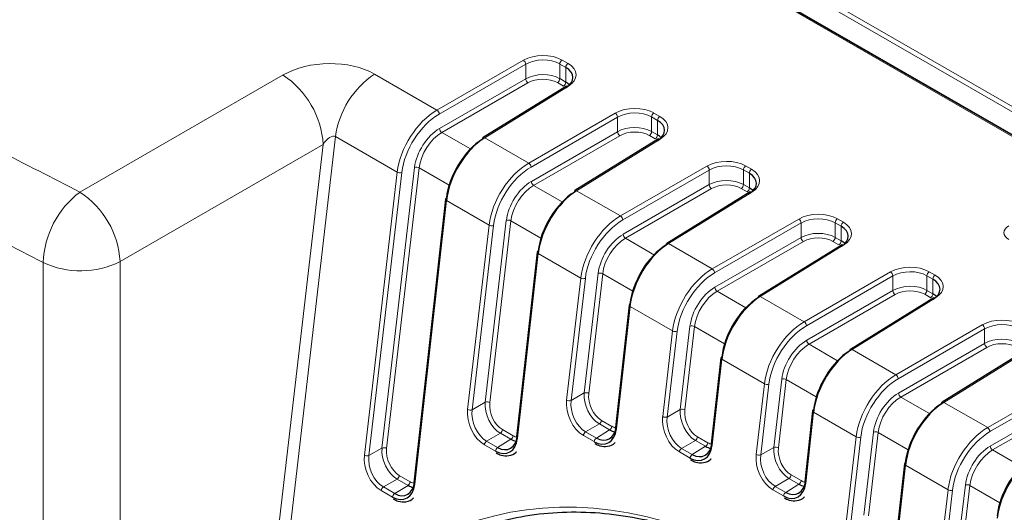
# Paper-space layout 'Blatt2' of a CAD drawing. Header units: millimetres. Extents: x 5 to 418, y 2 to 292.
# Tile 42 of 58: x 115 to 136, y 211 to 221. Entities that reach past the tile are written whole.
import ezdxf

# ---------------------------------------------------------------- set-up
doc = ezdxf.new("R2010")
doc.units = ezdxf.units.MM

psp = doc.layouts.new('Blatt2')

# ---------------------------------------------------------------- linework, layer by layer
at = {"color": 7, "linetype": 'Continuous', "lineweight": 18}
for p, q in [((95.18, 242.715), (143.875, 214.604)), ((143.828, 214.523), (125.437, 225.14)), ((146.923, 212.23), (125.003, 224.884)), ((124.002, 219.181), (125.778, 220.207)), ((125.826, 220.125), (124.05, 219.099)), ((125.826, 219.826), (125.826, 220.125)), ((126.526, 220.13), (126.526, 219.829)), ((126.648, 220.059), (126.526, 220.13)), ((126.573, 220.211), (126.695, 220.141)), ((126.648, 219.758), (126.648, 220.059)), ((116.67, 217.496), (120.841, 219.904)), ((122.722, 219.92), (124.002, 219.181)), ((124.056, 218.804), (125.826, 219.826)), ((125.873, 219.744), (124.103, 218.722)), ((126.702, 219.674), (124.987, 218.613)), ((126.602, 219.677), (126.48, 219.747)), ((126.526, 219.829), (126.648, 219.758)), ((125.888, 218.092), (127.664, 219.118)), ((128.458, 219.122), (128.58, 219.052)), ((127.711, 219.037), (125.935, 218.011)), ((127.711, 218.737), (127.711, 219.037)), ((128.412, 219.041), (128.412, 218.74)), ((128.534, 218.971), (128.412, 219.041)), ((128.534, 218.67), (128.534, 218.971)), ((124.103, 218.722), (124.691, 218.383)), ((125.942, 217.715), (127.711, 218.737)), ((127.758, 218.656), (125.989, 217.633)), ((128.488, 218.588), (128.366, 218.659)), ((128.412, 218.74), (128.534, 218.67)), ((121.666, 218.475), (117.494, 216.067)), ((119.914, 203.355), (121.666, 218.475)), ((121.919, 218.637), (120.45, 205.958)), ((123.187, 217.906), (121.919, 218.637)), ((124.987, 218.613), (125.888, 218.092)), ((128.587, 218.585), (126.872, 217.524)), ((122.513, 212.084), (123.187, 217.906)), ((123.28, 217.897), (122.606, 212.076)), ((122.874, 212.231), (123.543, 218.002)), ((123.636, 217.994), (122.967, 212.222)), ((124.253, 217.638), (123.636, 217.994)), ((127.774, 217.004), (129.55, 218.03)), ((129.597, 217.948), (127.821, 216.922)), ((129.597, 217.649), (129.597, 217.948)), ((130.298, 217.953), (130.298, 217.651)), ((130.42, 217.882), (130.298, 217.953)), ((130.344, 218.034), (130.466, 217.964)), ((130.42, 217.581), (130.42, 217.882)), ((125.989, 217.633), (126.576, 217.294)), ((127.827, 216.627), (129.597, 217.649)), ((130.298, 217.651), (130.42, 217.581)), ((126.872, 217.524), (127.774, 217.004)), ((129.644, 217.567), (127.874, 216.545)), ((130.473, 217.497), (128.758, 216.436)), ((130.373, 217.5), (130.251, 217.57)), ((124.197, 217.322), (123.546, 211.487)), ((125.073, 216.817), (124.197, 217.322)), ((124.995, 213.173), (125.428, 216.914)), ((125.521, 216.905), (125.088, 213.165)), ((126.139, 216.549), (125.521, 216.905)), ((129.659, 215.915), (131.435, 216.941)), ((131.482, 216.86), (129.706, 215.834)), ((131.482, 216.56), (131.482, 216.86)), ((132.183, 216.864), (132.183, 216.563)), ((132.305, 216.794), (132.183, 216.864)), ((132.23, 216.945), (132.352, 216.875)), ((124.633, 213.027), (125.073, 216.817)), ((125.166, 216.809), (124.726, 213.018)), ((132.305, 216.493), (132.305, 216.794)), ((127.874, 216.545), (128.473, 216.199)), ((128.758, 216.436), (129.659, 215.915)), ((129.713, 215.538), (131.482, 216.56)), ((131.53, 216.479), (129.76, 215.456)), ((132.259, 216.411), (132.137, 216.482)), ((132.183, 216.563), (132.305, 216.493)), ((126.083, 216.234), (125.659, 212.434)), ((126.958, 215.728), (126.083, 216.234)), ((132.358, 216.408), (130.643, 215.347)), ((115.913, 201.987), (115.913, 216.047)), ((117.494, 216.067), (117.494, 202.007)), ((127.029, 213.364), (127.314, 215.825)), ((127.407, 215.817), (127.122, 213.355)), ((128.024, 215.461), (127.407, 215.817)), ((131.545, 214.827), (133.321, 215.853)), ((134.115, 215.857), (134.237, 215.786)), ((126.667, 213.217), (126.958, 215.728)), ((127.051, 215.72), (126.76, 213.209)), ((133.368, 215.771), (131.592, 214.745)), ((133.368, 215.472), (133.368, 215.771)), ((134.069, 215.776), (134.069, 215.474)), ((134.191, 215.705), (134.069, 215.776)), ((134.191, 215.404), (134.191, 215.705)), ((129.76, 215.456), (130.348, 215.117)), ((131.598, 214.449), (133.368, 215.472)), ((134.069, 215.474), (134.191, 215.404)), ((130.643, 215.347), (131.545, 214.827)), ((133.415, 215.39), (131.646, 214.368)), ((134.244, 215.32), (132.529, 214.259)), ((134.145, 215.323), (134.023, 215.393)), ((127.969, 215.145), (127.688, 212.628)), ((128.844, 214.64), (127.969, 215.145)), ((128.64, 212.877), (128.844, 214.64)), ((128.937, 214.632), (128.733, 212.869)), ((129.001, 213.024), (129.2, 214.737)), ((129.293, 214.728), (129.094, 213.016)), ((129.91, 214.372), (129.293, 214.728)), ((133.43, 213.738), (135.206, 214.764)), ((135.254, 214.683), (133.478, 213.657)), ((135.254, 214.383), (135.254, 214.683)), ((131.646, 214.368), (132.233, 214.028)), ((132.529, 214.259), (133.43, 213.738)), ((133.484, 213.361), (135.254, 214.383)), ((135.301, 214.302), (133.531, 213.279)), ((136.13, 214.231), (134.415, 213.17)), ((129.854, 214.056), (129.657, 212.29)), ((130.729, 213.551), (129.854, 214.056)), ((130.923, 212.244), (131.085, 213.648)), ((131.178, 213.64), (131.016, 212.236)), ((131.795, 213.283), (131.178, 213.64)), ((135.316, 212.65), (137.092, 213.676)), ((137.139, 213.594), (135.363, 212.568)), ((130.561, 212.097), (130.729, 213.551)), ((130.822, 213.543), (130.654, 212.089)), ((126.76, 213.209), (127.029, 213.364)), ((133.531, 213.279), (134.119, 212.94)), ((135.37, 212.272), (137.139, 213.295)), ((137.186, 213.213), (135.417, 212.191)), ((124.726, 213.018), (124.995, 213.173)), ((128.733, 212.869), (129.001, 213.024)), ((134.415, 213.17), (135.316, 212.65)), ((127.384, 212.799), (127.596, 212.677)), ((131.74, 212.968), (131.577, 211.51)), ((132.615, 212.463), (131.74, 212.968)), ((125.351, 212.609), (125.567, 212.484)), ((127.339, 212.726), (127.056, 212.563)), ((127.278, 212.436), (127.55, 212.604)), ((127.55, 212.604), (127.339, 212.726)), ((125.305, 212.536), (125.023, 212.373)), ((125.249, 212.242), (125.521, 212.411)), ((125.521, 212.411), (125.305, 212.536)), ((127.232, 212.362), (127.01, 212.49)), ((127.056, 212.563), (127.278, 212.436)), ((129.311, 212.387), (129.029, 212.224)), ((129.52, 212.266), (129.311, 212.387)), ((129.357, 212.46), (129.565, 212.34)), ((132.411, 210.7), (132.615, 212.463)), ((132.708, 212.454), (132.504, 210.692)), ((132.773, 210.847), (132.971, 212.559)), ((133.064, 212.551), (132.866, 210.839)), ((133.681, 212.195), (133.064, 212.551)), ((122.606, 212.076), (122.874, 212.231)), ((125.203, 212.169), (124.977, 212.3)), ((125.023, 212.373), (125.249, 212.242)), ((129.029, 212.224), (129.247, 212.098)), ((129.247, 212.098), (129.52, 212.266)), ((130.654, 212.089), (130.923, 212.244)), ((135.417, 212.191), (136.005, 211.851)), ((129.201, 212.024), (128.983, 212.15)), ((133.626, 211.879), (133.428, 210.113)), ((134.501, 211.374), (133.626, 211.879)), ((123.184, 211.593), (122.902, 211.43)), ((123.409, 211.463), (123.184, 211.593)), ((123.23, 211.666), (123.454, 211.537)), ((131.232, 211.606), (130.95, 211.443)), ((131.44, 211.487), (131.232, 211.606)), ((131.278, 211.68), (131.485, 211.56)), ((122.902, 211.43), (123.136, 211.295)), ((123.136, 211.295), (123.409, 211.463)), ((131.121, 211.245), (130.904, 211.37)), ((130.95, 211.443), (131.167, 211.318)), ((131.167, 211.318), (131.44, 211.487)), ((134.21, 208.863), (134.501, 211.374)), ((134.594, 211.366), (134.303, 208.854)), ((134.571, 209.01), (134.857, 211.471)), ((134.95, 211.463), (134.664, 209.001)), ((135.567, 211.106), (134.95, 211.463)), ((123.09, 211.222), (122.856, 211.357))]:
    psp.add_line(p, q, dxfattribs=at)
at = {"color": 7, "linetype": 'Continuous', "lineweight": 25}
for p, q in [((146.957, 212.234), (125.023, 224.896)), ((147.198, 212.105), (125.031, 224.901)), ((126.667, 219.677), (124.952, 218.616)), ((128.553, 218.588), (126.838, 217.527)), ((130.439, 217.5), (128.724, 216.438)), ((124.178, 217.349), (123.527, 211.514)), ((126.064, 216.26), (125.64, 212.461)), ((132.324, 216.411), (130.609, 215.35)), ((134.21, 215.323), (132.495, 214.261)), ((127.949, 215.172), (127.668, 212.655)), ((136.095, 214.234), (134.38, 213.173)), ((129.835, 214.083), (129.638, 212.317)), ((131.72, 212.995), (131.558, 211.537)), ((127.571, 212.439), (127.63, 212.445)), ((133.606, 211.906), (133.409, 210.14))]:
    psp.add_line(p, q, dxfattribs=at)
at = {"color": 7, "linetype": 'Continuous', "lineweight": 18}
for centre, radius, start, end in [((125.72, 220.119), 0.106, 3.5432, 56.4801), ((126.629, 220.125), 0.103, 123.2422, 177.3468), ((126.751, 220.055), 0.103, 123.2422, 177.3468), ((119.818, 218.361), 1.851, 3.5409, 56.4591), ((123.731, 218.397), 1.827, 123.525, 172.4415), ((125.931, 219.832), 0.106, 183.5432, 236.4801), ((126.424, 219.833), 0.103, 303.2422, 357.3468), ((126.546, 219.763), 0.103, 303.2422, 357.3468), ((126.682, 219.648), 0.0325, 53.4824, 117.3347), ((123.944, 219.093), 0.106, 3.5432, 56.4801), ((127.606, 219.03), 0.106, 3.5432, 56.4801), ((128.515, 219.037), 0.103, 123.2422, 177.3468), ((128.637, 218.966), 0.103, 123.2422, 177.3468), ((124.161, 218.81), 0.106, 183.5432, 236.4801), ((127.817, 218.744), 0.106, 183.5432, 236.4801), ((128.309, 218.745), 0.103, 303.2422, 357.3468), ((128.431, 218.674), 0.103, 303.2422, 357.3468), ((124.967, 218.587), 0.0325, 53.4824, 117.3347), ((128.568, 218.559), 0.0325, 53.4824, 117.3347), ((125.83, 218.004), 0.106, 3.5432, 56.4801), ((123.243, 218.009), 0.118, 241.5664, 288.2185), ((123.58, 217.89), 0.118, 61.5664, 108.2185), ((129.491, 217.942), 0.106, 3.5432, 56.4801), ((130.4, 217.948), 0.103, 123.2422, 177.3468), ((130.522, 217.878), 0.103, 123.2422, 177.3468), ((126.047, 217.722), 0.106, 183.5432, 236.4801), ((129.702, 217.655), 0.106, 183.5432, 236.4801), ((130.195, 217.656), 0.103, 303.2422, 357.3468), ((117.815, 215.976), 1.903, 126.9789, 177.8491), ((115.647, 215.953), 1.851, 3.5409, 56.4591), ((126.853, 217.498), 0.0325, 53.4824, 117.3347), ((130.317, 217.586), 0.103, 303.2422, 357.3468), ((130.454, 217.471), 0.0325, 53.4824, 117.3347), ((124.209, 217.351), 0.0307, 183.4448, 248.9082), ((125.465, 216.802), 0.118, 61.5664, 108.2185), ((127.715, 216.916), 0.106, 3.5432, 56.4801), ((131.377, 216.853), 0.106, 3.5432, 56.4801), ((132.286, 216.859), 0.103, 123.2422, 177.3468), ((132.408, 216.789), 0.103, 123.2422, 177.3468), ((125.129, 216.921), 0.118, 241.5664, 288.2185), ((127.933, 216.633), 0.106, 183.5432, 236.4801), ((128.738, 216.41), 0.0325, 53.4824, 117.3347), ((131.588, 216.567), 0.106, 183.5432, 236.4801), ((132.081, 216.568), 0.103, 303.2422, 357.3468), ((132.203, 216.497), 0.103, 303.2422, 357.3468), ((126.094, 216.262), 0.0307, 183.4448, 248.9082), ((132.339, 216.382), 0.0325, 53.4824, 117.3347), ((116.682, 217.689), 1.814, 244.8818, 296.598), ((127.351, 215.713), 0.118, 61.5664, 108.2185), ((129.601, 215.827), 0.106, 3.5432, 56.4801), ((133.262, 215.765), 0.106, 3.5432, 56.4801), ((134.172, 215.771), 0.103, 123.2422, 177.3468), ((127.014, 215.832), 0.118, 241.5664, 288.2185), ((134.293, 215.701), 0.103, 123.2422, 177.3468), ((129.818, 215.545), 0.106, 183.5432, 236.4801), ((133.474, 215.478), 0.106, 183.5432, 236.4801), ((133.966, 215.479), 0.103, 303.2422, 357.3468), ((130.624, 215.321), 0.0325, 53.4824, 117.3347), ((134.088, 215.409), 0.103, 303.2422, 357.3468), ((134.225, 215.294), 0.0325, 53.4824, 117.3347), ((127.98, 215.174), 0.0307, 183.4448, 248.9082), ((131.486, 214.739), 0.106, 3.5432, 56.4801), ((128.9, 214.744), 0.118, 241.5664, 288.2185), ((129.237, 214.625), 0.118, 61.5664, 108.2185), ((135.148, 214.676), 0.106, 3.5432, 56.4801), ((131.704, 214.456), 0.106, 183.5432, 236.4801), ((132.51, 214.232), 0.0325, 53.4824, 117.3347), ((135.359, 214.39), 0.106, 183.5432, 236.4801), ((129.865, 214.085), 0.0307, 183.4448, 248.9082), ((131.122, 213.536), 0.118, 61.5664, 108.2185), ((133.372, 213.65), 0.106, 3.5432, 56.4801), ((130.786, 213.655), 0.118, 241.5664, 288.2185), ((126.723, 213.321), 0.118, 241.5664, 288.2185), ((127.066, 213.252), 0.118, 61.5664, 108.2185), ((133.59, 213.367), 0.106, 183.5432, 236.4801), ((124.69, 213.13), 0.118, 241.5664, 288.2185), ((125.032, 213.061), 0.118, 61.5664, 108.2185), ((129.038, 212.912), 0.118, 61.5664, 108.2185), ((131.751, 212.997), 0.0307, 183.4448, 248.9082), ((134.395, 213.144), 0.0325, 53.4824, 117.3347), ((127.281, 212.813), 0.104, 303.5123, 352.4427), ((128.696, 212.981), 0.118, 241.5664, 288.2185), ((125.247, 212.623), 0.104, 303.5123, 352.4427), ((127.492, 212.691), 0.104, 303.5123, 352.4427), ((135.258, 212.561), 0.106, 3.5432, 56.4801), ((125.464, 212.498), 0.104, 303.5123, 352.4427), ((127.114, 212.476), 0.104, 123.5123, 172.4427), ((127.335, 212.348), 0.104, 123.5123, 172.4427), ((129.253, 212.474), 0.104, 303.5123, 352.4427), ((132.671, 212.566), 0.118, 241.5664, 288.2185), ((133.008, 212.448), 0.118, 61.5664, 108.2185), ((122.911, 212.119), 0.118, 61.5664, 108.2185), ((125.08, 212.286), 0.104, 123.5123, 172.4427), ((125.307, 212.155), 0.104, 123.5123, 172.4427), ((129.086, 212.137), 0.104, 123.5123, 172.4427), ((129.462, 212.353), 0.104, 303.5123, 352.4427), ((130.96, 212.132), 0.118, 61.5664, 108.2185), ((135.475, 212.279), 0.106, 183.5432, 236.4801), ((122.569, 212.188), 0.118, 241.5664, 288.2185), ((129.305, 212.011), 0.104, 123.5123, 172.4427), ((130.617, 212.201), 0.118, 241.5664, 288.2185), ((133.637, 211.908), 0.0307, 183.4448, 248.9082), ((123.126, 211.68), 0.104, 303.5123, 352.4427), ((131.175, 211.693), 0.104, 303.5123, 352.4427), ((122.959, 211.343), 0.104, 123.5123, 172.4427), ((123.351, 211.55), 0.104, 303.5123, 352.4427), ((131.008, 211.356), 0.104, 123.5123, 172.4427), ((131.382, 211.574), 0.104, 303.5123, 352.4427), ((134.557, 211.478), 0.118, 241.5664, 288.2185), ((134.893, 211.359), 0.118, 61.5664, 108.2185), ((123.194, 211.208), 0.104, 123.5123, 172.4427), ((131.225, 211.231), 0.104, 123.5123, 172.4427)]:
    psp.add_arc(centre, radius, start, end, dxfattribs=at)
at = {"color": 7, "linetype": 'Continuous', "lineweight": 25}
for centre, radius, start, end in [((124.972, 218.589), 0.0329, 127.0519, 186.4224), ((126.858, 217.501), 0.0329, 127.0519, 186.4224), ((124.203, 217.343), 0.0262, 106.0768, 167.0913), ((128.743, 216.412), 0.0329, 127.0519, 186.4224), ((126.089, 216.254), 0.0262, 106.0768, 167.0913), ((130.629, 215.324), 0.0329, 127.0519, 186.4224), ((127.975, 215.166), 0.0262, 106.0768, 167.0913), ((132.515, 214.235), 0.0329, 127.0519, 186.4224), ((129.86, 214.077), 0.0262, 106.0768, 167.0913), ((131.746, 212.989), 0.0262, 106.0768, 167.0913), ((134.4, 213.147), 0.0329, 127.0519, 186.4224), ((127.699, 212.656), 0.0307, 183.4448, 248.9082), ((125.67, 212.463), 0.0307, 183.4448, 248.9082), ((129.668, 212.319), 0.0307, 183.4448, 248.9082), ((133.632, 211.9), 0.0262, 106.0768, 167.0913), ((123.557, 211.516), 0.0307, 183.4448, 248.9082), ((131.588, 211.539), 0.0307, 183.4448, 248.9082)]:
    psp.add_arc(centre, radius, start, end, dxfattribs=at)
at = {"color": 7, "linetype": 'Continuous', "lineweight": 18}
for centre, major_axis, ratio, start_param, end_param in [((126.172, 219.971), (0.567, 0.009), 0.587473, 0.776176, 2.329519), ((121.767, 219.35), (1.342, 0.036), 0.587018, 0.763393, 2.31656), ((126.173, 219.918), (0.5, 0.009), 0.588816, 0.774897, 2.32824), ((126.294, 219.901), (0.567, 0.009), 0.587473, 5.506018, 7.059361), ((126.173, 219.618), (0.5, 0.007), 0.586126, 0.777443, 2.330786), ((126.174, 219.564), (0.433, 0.007), 0.587473, 0.776176, 2.329519), ((124.017, 218.237), (0.598, 1.002), 0.586803, 0.811623, 2.22499), ((124.064, 218.209), (0.565, 0.944), 0.587369, 0.812156, 2.225524), ((128.058, 218.883), (0.567, 0.009), 0.587473, 0.776176, 2.329519), ((128.058, 218.829), (0.5, 0.009), 0.588816, 0.774897, 2.32824), ((128.18, 218.813), (0.567, 0.009), 0.587473, 5.506018, 7.059361), ((128.058, 218.53), (0.5, 0.007), 0.586126, 0.777443, 2.330786), ((121.781, 218.406), (0.14, 0.23), 0.501151, 0.020763, 1.57393), ((124.065, 218.21), (0.376, 0.629), 0.587369, 0.812156, 2.225524), ((124.112, 218.182), (0.343, 0.572), 0.588357, 0.813094, 2.226462), ((128.059, 218.476), (0.433, 0.007), 0.587473, 0.776176, 2.329519), ((125.903, 217.148), (0.598, 1.002), 0.586803, 0.811623, 2.22499), ((129.943, 217.794), (0.567, 0.009), 0.587473, 0.776176, 2.329519), ((129.944, 217.74), (0.5, 0.009), 0.588816, 0.774897, 2.32824), ((125.949, 217.121), (0.565, 0.944), 0.587369, 0.812156, 2.225524), ((130.065, 217.724), (0.567, 0.009), 0.587473, 5.506018, 7.059361), ((125.951, 217.122), (0.376, 0.629), 0.587369, 0.812156, 2.225524), ((125.997, 217.094), (0.343, 0.572), 0.588357, 0.813094, 2.226462), ((129.944, 217.441), (0.5, 0.007), 0.586126, 0.777443, 2.330786), ((129.945, 217.387), (0.433, 0.007), 0.587473, 0.776176, 2.329519), ((131.829, 216.706), (0.567, 0.009), 0.587473, 0.776176, 2.329519), ((127.789, 216.06), (0.598, 1.002), 0.586803, 0.811623, 2.22499), ((127.835, 216.032), (0.565, 0.944), 0.587369, 0.812156, 2.225524), ((131.83, 216.652), (0.5, 0.009), 0.588816, 0.774897, 2.32824), ((131.951, 216.635), (0.567, 0.009), 0.587473, 5.506018, 7.059361), ((127.837, 216.033), (0.376, 0.629), 0.587369, 0.812156, 2.225524), ((131.83, 216.353), (0.5, 0.007), 0.586126, 0.777443, 2.330786), ((135.983, 216.663), (0.333, 0.005), 0.58748, 2.347599, 3.91809), ((127.883, 216.005), (0.343, 0.572), 0.588357, 0.813094, 2.226462), ((131.831, 216.299), (0.433, 0.007), 0.587473, 0.776176, 2.329519), ((129.674, 214.971), (0.598, 1.002), 0.586803, 0.811623, 2.22499), ((129.72, 214.943), (0.565, 0.944), 0.587369, 0.812156, 2.225524), ((133.715, 215.617), (0.567, 0.009), 0.587473, 0.776176, 2.329519), ((133.715, 215.563), (0.5, 0.009), 0.588816, 0.774897, 2.32824), ((133.836, 215.547), (0.567, 0.009), 0.587473, 5.506018, 7.059361), ((129.722, 214.945), (0.376, 0.629), 0.587369, 0.812156, 2.225524), ((129.768, 214.917), (0.343, 0.572), 0.588357, 0.813094, 2.226462), ((133.715, 215.264), (0.5, 0.007), 0.586126, 0.777443, 2.330786), ((133.716, 215.21), (0.433, 0.007), 0.587473, 0.776176, 2.329519), ((131.56, 213.883), (0.598, 1.002), 0.586803, 0.811623, 2.22499), ((135.6, 214.529), (0.567, 0.009), 0.587473, 0.776176, 2.329519), ((131.606, 213.855), (0.565, 0.944), 0.587369, 0.812156, 2.225524), ((135.601, 214.475), (0.5, 0.009), 0.588816, 0.774897, 2.32824), ((131.608, 213.856), (0.376, 0.629), 0.587369, 0.812156, 2.225524), ((135.601, 214.175), (0.5, 0.007), 0.586126, 0.777443, 2.330786), ((135.602, 214.122), (0.433, 0.007), 0.587473, 0.776176, 2.329519), ((131.654, 213.828), (0.343, 0.572), 0.588357, 0.813094, 2.226462), ((133.445, 212.794), (0.598, 1.002), 0.586803, 0.811623, 2.22499), ((133.492, 212.766), (0.565, 0.944), 0.587369, 0.812156, 2.225524), ((127.068, 212.986), (-0.211, 0.53), 0.652481, 0.880233, 2.450725), ((127.115, 213.005), (-0.175, 0.472), 0.663541, 0.897771, 2.468263), ((127.382, 213.159), (-0.196, 0.462), 0.640933, 0.863979, 2.434471), ((127.428, 213.179), (-0.161, 0.405), 0.652481, 0.880233, 2.450725), ((133.493, 212.767), (0.376, 0.629), 0.587369, 0.812156, 2.225524), ((133.54, 212.74), (0.343, 0.572), 0.588357, 0.813094, 2.226462), ((125.034, 212.795), (-0.211, 0.53), 0.652481, 0.880233, 2.450725), ((125.081, 212.815), (-0.175, 0.472), 0.663541, 0.897771, 2.468263), ((125.348, 212.969), (-0.196, 0.462), 0.640933, 0.863979, 2.434471), ((125.395, 212.988), (-0.161, 0.405), 0.652481, 0.880233, 2.450725), ((129.354, 212.82), (-0.196, 0.462), 0.640933, 0.863979, 2.434471), ((129.401, 212.839), (-0.161, 0.405), 0.652481, 0.880233, 2.450725), ((129.04, 212.646), (-0.211, 0.53), 0.652481, 0.880233, 2.450725), ((129.087, 212.666), (-0.175, 0.472), 0.663541, 0.897771, 2.468263), ((127.638, 213.058), (-0.162, 0.406), 0.648949, 2.452196, 2.730228), ((135.331, 211.706), (0.598, 1.002), 0.586803, 0.811623, 2.22499), ((125.61, 212.864), (-0.162, 0.406), 0.648949, 2.452196, 2.730228), ((135.377, 211.678), (0.565, 0.944), 0.587369, 0.812156, 2.225524), ((123.227, 212.026), (-0.196, 0.462), 0.640933, 0.863979, 2.434471), ((123.274, 212.046), (-0.161, 0.405), 0.652481, 0.880233, 2.450725), ((129.608, 212.72), (-0.162, 0.406), 0.648949, 2.452196, 2.730228), ((131.275, 212.039), (-0.196, 0.462), 0.640933, 0.863979, 2.434471), ((131.322, 212.059), (-0.161, 0.405), 0.652481, 0.880233, 2.450725), ((135.379, 211.679), (0.376, 0.629), 0.587369, 0.812156, 2.225524), ((135.425, 211.651), (0.343, 0.572), 0.588357, 0.813094, 2.226462), ((129.494, 197.949), (-5.084, 12.639), 0.65101, 5.739269, 6.938021), ((122.913, 211.853), (-0.211, 0.53), 0.652481, 0.880233, 2.450725), ((122.96, 211.872), (-0.175, 0.472), 0.663541, 0.897771, 2.468263), ((130.962, 211.866), (-0.211, 0.53), 0.652481, 0.880233, 2.450725), ((131.008, 211.885), (-0.175, 0.472), 0.663541, 0.897771, 2.468263), ((123.497, 211.917), (-0.162, 0.406), 0.648949, 2.452196, 2.730228), ((131.528, 211.94), (-0.162, 0.406), 0.648949, 2.452196, 2.730228)]:
    psp.add_ellipse(centre, major_axis=major_axis, ratio=ratio, start_param=start_param, end_param=end_param, dxfattribs=at)
at = {"color": 7, "linetype": 'Continuous', "lineweight": 25}
for centre, major_axis, ratio, start_param, end_param in [((126.295, 219.847), (0.5, 0.009), 0.588816, 5.504739, 7.058082), ((126.295, 219.548), (0.5, 0.007), 0.586126, 0.528925, 0.777443), ((128.18, 218.759), (0.5, 0.009), 0.588816, 5.504739, 7.058082), ((128.18, 218.459), (0.5, 0.007), 0.586126, 0.528925, 0.777443), ((124.953, 217.696), (0.536, 0.961), 0.567218, 0.794692, 2.20806), ((125.001, 217.669), (0.569, 1.019), 0.567804, 0.795158, 2.208525), ((130.066, 217.67), (0.5, 0.009), 0.588816, 5.504739, 7.058082), ((126.839, 216.607), (0.536, 0.961), 0.567218, 0.794692, 2.20806), ((126.887, 216.58), (0.569, 1.019), 0.567804, 0.795158, 2.208525), ((130.066, 217.371), (0.5, 0.007), 0.586126, 0.528925, 0.777443), ((131.952, 216.581), (0.5, 0.009), 0.588816, 5.504739, 7.058082), ((128.772, 215.492), (0.569, 1.019), 0.567804, 0.795158, 2.208525), ((131.952, 216.282), (0.5, 0.007), 0.586126, 0.528925, 0.777443), ((128.724, 215.519), (0.536, 0.961), 0.567218, 0.794692, 2.20806), ((133.837, 215.493), (0.5, 0.009), 0.588816, 5.504739, 7.058082), ((130.61, 214.43), (0.536, 0.961), 0.567218, 0.794692, 2.20806), ((130.658, 214.403), (0.569, 1.019), 0.567804, 0.795158, 2.208525), ((133.837, 215.194), (0.5, 0.007), 0.586126, 0.528925, 0.777443), ((132.495, 213.341), (0.536, 0.961), 0.567218, 0.794692, 2.20806), ((132.543, 213.315), (0.569, 1.019), 0.567804, 0.795158, 2.208525), ((134.381, 212.253), (0.536, 0.961), 0.567218, 0.794692, 2.20806), ((134.429, 212.226), (0.569, 1.019), 0.567804, 0.795158, 2.208525), ((127.287, 212.859), (-0.212, 0.531), 0.648949, 2.452196, 4.022688), ((127.334, 212.879), (-0.175, 0.474), 0.656308, 2.471353, 4.041844), ((127.592, 213.038), (-0.199, 0.462), 0.640983, 2.433964, 2.739422), ((125.258, 212.666), (-0.212, 0.531), 0.648949, 2.452196, 4.022688), ((125.305, 212.685), (-0.175, 0.474), 0.656308, 2.471353, 4.041844), ((125.563, 212.845), (-0.199, 0.462), 0.640983, 2.433964, 2.739422), ((129.256, 212.522), (-0.212, 0.531), 0.648949, 2.452196, 4.022688), ((129.303, 212.541), (-0.175, 0.474), 0.656308, 2.471353, 4.041844), ((129.561, 212.7), (-0.199, 0.462), 0.640983, 2.433964, 2.739422), ((136.267, 211.164), (0.536, 0.961), 0.567218, 0.794692, 2.20806), ((136.315, 211.138), (0.569, 1.019), 0.567804, 0.795158, 2.208525), ((123.146, 211.719), (-0.212, 0.531), 0.648949, 2.452196, 4.022688), ((123.192, 211.738), (-0.175, 0.474), 0.656308, 2.471353, 4.041844), ((123.45, 211.898), (-0.199, 0.462), 0.640983, 2.433964, 2.739422), ((131.177, 211.742), (-0.212, 0.531), 0.648949, 2.452196, 4.022688), ((131.223, 211.761), (-0.175, 0.474), 0.656308, 2.471353, 4.041844), ((131.481, 211.921), (-0.199, 0.462), 0.640983, 2.433964, 2.739422)]:
    psp.add_ellipse(centre, major_axis=major_axis, ratio=ratio, start_param=start_param, end_param=end_param, dxfattribs=at)
at = {"color": 7, "linetype": 'Continuous', "lineweight": 18}
for points, knots in [([(81.723, 238.206), (84.301, 236.46), (88.704, 233.479), (95.22, 229.414), (101.086, 225.923), (107.106, 222.527), (112.316, 219.727), (115.541, 218.074), (116.67, 217.496)], [0, 0, 0, 0, 0.237503, 0.405606, 0.573709, 0.741642, 0.909575, 1, 1, 1, 1]), ([(115.913, 216.047), (114.78, 216.627), (111.544, 218.285), (106.315, 221.095), (100.274, 224.504), (94.387, 228.007), (87.849, 232.086), (83.43, 235.077), (80.843, 236.829)], [0, 0, 0, 0, 0.090427, 0.258359, 0.426292, 0.594393, 0.762495, 1, 1, 1, 1])]:
    psp.add_open_spline(points, degree=3, knots=knots, dxfattribs=at)
at = {"color": 7, "linetype": 'Continuous', "lineweight": 25}
for points, knots in [([(127.245, 212.324), (127.279, 212.307), (127.366, 212.264), (127.512, 212.26), (127.626, 212.295), (127.662, 212.344), (127.664, 212.347)], [0, 0, 0, 0, 0.234344, 0.593789, 0.976248, 1, 1, 1, 1]), ([(125.216, 212.13), (125.251, 212.113), (125.338, 212.07), (125.483, 212.066), (125.597, 212.101), (125.633, 212.151), (125.635, 212.154)], [0, 0, 0, 0, 0.2343437, 0.5937885, 0.9762479, 1, 1, 1, 1]), ([(129.214, 211.986), (129.249, 211.969), (129.336, 211.926), (129.481, 211.922), (129.595, 211.957), (129.631, 212.007), (129.633, 212.009)], [0, 0, 0, 0, 0.234344, 0.593789, 0.976248, 1, 1, 1, 1]), ([(123.104, 211.183), (123.138, 211.166), (123.225, 211.123), (123.37, 211.119), (123.484, 211.154), (123.52, 211.204), (123.522, 211.207)], [0, 0, 0, 0, 0.234344, 0.593789, 0.976248, 1, 1, 1, 1]), ([(131.135, 211.206), (131.169, 211.189), (131.256, 211.146), (131.401, 211.142), (131.515, 211.177), (131.551, 211.227), (131.553, 211.23)], [0, 0, 0, 0, 0.2343437, 0.5937885, 0.9762479, 1, 1, 1, 1]), ([(131.627, 209.248), (131.227, 209.509), (130.296, 210.117), (128.813, 210.672), (127.228, 210.958), (125.722, 210.873), (124.312, 210.431), (123.057, 209.647), (121.977, 208.523), (121.184, 207.257), (120.827, 206.302), (120.68, 205.909)], [0, 0, 0, 0, 0.089786, 0.20892, 0.324426, 0.443255, 0.559247, 0.678547, 0.795554, 0.915892, 1, 1, 1, 1])]:
    psp.add_open_spline(points, degree=3, knots=knots, dxfattribs=at)

doc.saveas('drawing.dxf')
